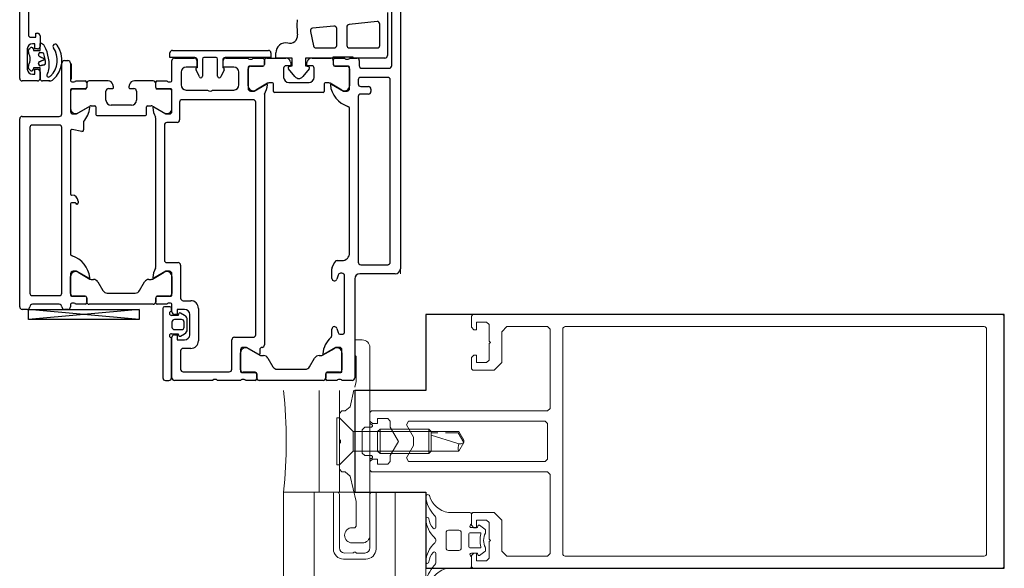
# Model space of a CAD drawing. Header units: millimetres. Extents: x -2286 to 43533, y -13832 to 14981.
# Tile 46 of 77: x 16641 to 16835, y -4944 to -4836. Entities that reach past the tile are written whole.
import ezdxf

# ---------------------------------------------------------------- set-up
doc = ezdxf.new("R2010")
doc.units = ezdxf.units.MM
doc.linetypes.add('IMPORT-GEN3', pattern=[6.25, 4.75, -1.5])
for name, color, linetype, lineweight in [('A-DETL-GENF', 92, 'Continuous', 18), ('A-DOOR', 31, 'Continuous', 25), ('A-GLAZ-CURT', 52, 'Continuous', 18), ('A-GLAZ-CWMG', 51, 'Continuous', 18), ('G-IMPT', 8, 'Continuous', 18)]:
    doc.layers.add(name, color=color, linetype=linetype, lineweight=lineweight)

# ---------------------------------------------------------------- blocks, each defined once
blk = doc.blocks.new('Schueco_FWS_ADS-75-SimplySmart_inw_Family-02 - FWS SI insert unit 90-1646359-4_piętro II PT - projektowany')
at = {"layer": 'A-DETL-GENF'}
blk.add_line((747, -9), (-747, -9), dxfattribs=at)
at = {"layer": 'A-DOOR'}
for p, q in [((-753.5, 66), (-716.5, 66)), ((-754, 42.49), (-756, 64.3)), ((-754, 64.5), (-754, 65.5)), ((-716, 65.5), (-716, 58.2)), ((-709, 62.5), (-709, 65.5)), ((-706.88, 63.97), (-706.64, 64.21)), ((-702.7, 64.5), (-706.7, 64.5)), ((-706.43, 64.3), (-706.13, 64.3)), ((-703.27, 64.3), (-702.97, 64.3)), ((-702.76, 64.21), (-702.52, 63.97)), ((-687, 64.3), (-699.9, 64.3)), ((-753, 58.2), (-753, 63.5)), ((-751.3, 63.5), (-751.3, 58.2)), ((-718.2, 64), (-750.8, 64)), ((-717.7, 58.2), (-717.7, 63.5)), ((-707.2, 62), (-708.5, 62)), ((-700.1, 62), (-702.2, 62)), ((-754, 56.5), (-754, 57.2)), ((-750.8, 57.7), (-718.2, 57.7)), ((-715.5, 57.7), (-705.5, 57.7)), ((-705, 57.2), (-705, 56.5)), ((-753, 56), (-753.5, 56)), ((-753, 53.1), (-753, 55)), ((-752.8, 55.28), (-752.8, 55.72)), ((-751.41, 55.8), (-751.41, 53.1)), ((-751.4, 53.09), (-751.4, 55.49)), ((-747, 56), (-751.21, 56)), ((-750.9, 55.99), (-747.56, 55.99)), ((-746.69, 54.49), (-748.03, 52.16)), ((-733.2, 56), (-743, 56)), ((-732.7, 54.5), (-733.05, 54.5)), ((-731.5, 55.8), (-731.5, 55.7)), ((-718.86, 56), (-731.3, 56)), ((-718.94, 53.76), (-718.57, 55.64)), ((-715.31, 54.49), (-713.97, 52.16)), ((-710.79, 56), (-715, 56)), ((-711.1, 55.99), (-714.44, 55.99)), ((-710.6, 53.09), (-710.6, 55.49)), ((-710.59, 53.1), (-710.59, 55.8)), ((-709.2, 55.72), (-709.2, 55.28)), ((-705.5, 56), (-709, 56)), ((-709, 55), (-709, 53.1)), ((-708.65, 55.8), (-705.65, 55.8)), ((-751.71, 52.8), (-752.7, 52.8)), ((-752.5, 52.79), (-751.7, 52.79)), ((-717, 53.4), (-718.64, 53.4)), ((-709.5, 52.79), (-710.3, 52.79)), ((-709.3, 52.8), (-710.29, 52.8)), ((-753, 39.71), (-753, 52.29)), ((-748.6, 50.6), (-750.3, 49.62)), ((-748.1, 51.91), (-748.1, 51.47)), ((-715.8, 50.8), (-715.8, 41.2)), ((-714.1, 51), (-715.6, 51)), ((-713.9, 51.91), (-713.9, 51.2)), ((-709, 48.59), (-709, 52.29)), ((-750.8, 48.75), (-750.8, 43.25)), ((-712.8, 49), (-711, 49)), ((-710.5, 48.5), (-710.5, 47.75)), ((-713.8, 44), (-713.8, 48)), ((-710.19, 47.51), (-709.74, 47.63)), ((-711, 43), (-712.8, 43)), ((-710.5, 44.25), (-710.5, 43.5)), ((-709.74, 44.37), (-710.19, 44.49)), ((-709, 39.71), (-709, 43.41)), ((-750.3, 42.38), (-748.6, 41.4)), ((-715.6, 41), (-714.1, 41)), ((-713.9, 40.8), (-713.9, 40.09)), ((-753, 37), (-753, 38.9)), ((-752.7, 39.2), (-751.71, 39.2)), ((-751.7, 39.21), (-752.5, 39.21)), ((-751.41, 38.9), (-751.41, 36.2)), ((-751.4, 36.51), (-751.4, 38.91)), ((-748.1, 40.53), (-748.1, 40.09)), ((-748.03, 39.84), (-746.69, 37.51)), ((-745.67, 39.2), (-716.33, 39.2)), ((-713.97, 39.84), (-715.31, 37.51)), ((-710.6, 36.51), (-710.6, 38.91)), ((-710.59, 36.2), (-710.59, 38.9)), ((-710.3, 39.21), (-709.5, 39.21)), ((-710.29, 39.2), (-709.3, 39.2)), ((-709, 38.9), (-709, 37)), ((-768, 37.3), (-768, 36.6)), ((-753.8, 37.8), (-767.5, 37.8)), ((-753.5, 36.4), (-753.5, 37.5)), ((-744.8, 37), (-744.8, 34.8)), ((-717.7, 37.5), (-744.3, 37.5)), ((-717.2, 35), (-717.2, 37)), ((-768, 28), (-768, 35.5)), ((-767.5, 36.1), (-759.6, 36.1)), ((-767.5, 36), (-759.5, 36)), ((-758, 35.5), (-758, 34.1)), ((-756.5, 36), (-757.5, 36)), ((-756, 34.1), (-756, 35.5)), ((-754.5, 36), (-753, 36)), ((-754.4, 36.1), (-753.8, 36.1)), ((-752.8, 36.28), (-752.8, 36.72)), ((-751.21, 36), (-747, 36)), ((-747.56, 36.01), (-750.9, 36.01)), ((-715, 36), (-710.79, 36)), ((-714.44, 36.01), (-711.1, 36.01)), ((-709.2, 36.72), (-709.2, 36.28)), ((-709, 36), (-705, 36)), ((-704.5, 35.5), (-704.5, 31.6)), ((-703, 35.9), (-703, 17)), ((-766.3, 33.8), (-766.3, 24.7)), ((-762.2, 34.3), (-765.8, 34.3)), ((-761.7, 32.3), (-761.7, 33.8)), ((-759.26, 34.29), (-758.81, 33.5)), ((-757.94, 33), (-756.06, 33)), ((-757.5, 33.6), (-756.5, 33.6)), ((-755.19, 33.5), (-754.74, 34.29)), ((-752.3, 33.8), (-752.3, 32.3)), ((-745.3, 34.3), (-751.8, 34.3)), ((-713.2, 34.5), (-716.7, 34.5)), ((-712.7, 20), (-712.7, 34)), ((-710.8, 33.2), (-710.8, 29)), ((-707.3, 34.2), (-709.8, 34.2)), ((-759, 32.5), (-755, 32.5)), ((-708.23, 30.6), (-706.81, 31.26)), ((-753.8, 30.8), (-760.2, 30.8)), ((-708.4, 30.3), (-708.4, 30.33)), ((-704.7, 30), (-708.1, 30)), ((-706.4, 31), (-704.9, 31)), ((-704.4, 27.3), (-704.4, 29.7)), ((-710.8, 28), (-710.8, 23.8)), ((-768, 22.5), (-768, 27)), ((-708.4, 26.67), (-708.4, 26.7)), ((-706.81, 25.74), (-708.23, 26.4)), ((-708.1, 27), (-704.7, 27)), ((-704.9, 26), (-706.4, 26)), ((-704.5, 25.4), (-704.5, 21)), ((-765.8, 24.2), (-760, 24.2)), ((-759.5, 23.7), (-759.5, 20)), ((-768, 19.6), (-768, 21.5)), ((-767.8, 21.78), (-767.8, 22.22)), ((-766.41, 22.3), (-766.41, 19.6)), ((-766.4, 19.59), (-766.4, 21.99)), ((-762, 22.5), (-766.21, 22.5)), ((-765.9, 22.49), (-762.56, 22.49)), ((-709.8, 22.8), (-707.3, 22.8)), ((-761.69, 20.99), (-763.03, 18.66)), ((-759, 19.5), (-713.2, 19.5)), ((-709.47, 17.16), (-710.81, 19.49)), ((-706.29, 21), (-710.5, 21)), ((-709.94, 20.99), (-706.6, 20.99)), ((-706.1, 20.49), (-706.1, 18.09)), ((-706.09, 18.1), (-706.09, 20.8)), ((-704.7, 20.72), (-704.7, 20.28)), ((-704.5, 20), (-704.5, 18.1)), ((-768, 6.21), (-768, 18.79)), ((-766.71, 19.3), (-767.7, 19.3)), ((-767.5, 19.29), (-766.7, 19.29)), ((-763.1, 18.41), (-763.1, 17.97)), ((-761.99, 18.7), (-762.76, 18.7)), ((-711.83, 17.8), (-761, 17.8)), ((-705.8, 17.79), (-705, 17.79)), ((-704.8, 17.8), (-705.79, 17.8)), ((-763.6, 17.1), (-765.3, 16.12)), ((-711.3, 6.2), (-711.3, 15.8)), ((-711.1, 16), (-709.6, 16)), ((-709.4, 16.2), (-709.4, 16.91)), ((-704.5, 17.29), (-704.5, 13.59)), ((-765.8, 15.25), (-765.8, 9.75)), ((-706.5, 14), (-708.3, 14)), ((-709.3, 13), (-709.3, 9)), ((-708.16, 11.77), (-706.64, 13.04)), ((-706, 12.75), (-706, 13.5)), ((-705.24, 12.63), (-705.69, 12.51)), ((-706.64, 8.96), (-708.16, 10.23)), ((-765.3, 8.88), (-763.6, 7.9)), ((-708.3, 8), (-706.5, 8)), ((-706, 8.5), (-706, 9.25)), ((-705.69, 9.49), (-705.24, 9.37)), ((-704.5, 8.41), (-704.5, 4.71)), ((-699.24, 8.72), (-702.1, 8.11)), ((-698.2, 4.1), (-698.64, 8.29)), ((-763.1, 7.03), (-763.1, 6.59)), ((-763.03, 6.34), (-761.69, 4.01)), ((-709.6, 6), (-711.1, 6)), ((-702.5, 7.63), (-702.5, 4.05)), ((-768, 3.5), (-768, 5.4)), ((-767.7, 5.7), (-766.71, 5.7)), ((-766.7, 5.71), (-767.5, 5.71)), ((-766.41, 5.4), (-766.41, 2.7)), ((-766.4, 3.01), (-766.4, 5.41)), ((-759.17, 4.5), (-757.9, 4.5)), ((-747.9, 4.5), (-745.99, 4.5)), ((-745.76, 4.45), (-744.67, 3.89)), ((-710.81, 2.51), (-709.47, 4.84)), ((-709.4, 5.09), (-709.4, 5.8)), ((-706.1, 3.91), (-706.1, 1.51)), ((-706.09, 1.2), (-706.09, 3.9)), ((-705, 4.21), (-705.8, 4.21)), ((-705.79, 4.2), (-704.8, 4.2)), ((-704.5, 3.9), (-704.5, 2)), ((-768, 0.5), (-768, 2.5)), ((-767.8, 2.78), (-767.8, 3.22)), ((-766.21, 2.5), (-762, 2.5)), ((-762.56, 2.51), (-765.9, 2.51)), ((-758.9, 2.8), (-758.9, 2.5)), ((-757.75, 3.52), (-758.55, 3.28)), ((-758.4, 2), (-747.4, 2)), ((-747.25, 3.28), (-748.05, 3.52)), ((-746.9, 2.5), (-746.9, 2.8)), ((-744.4, 3.44), (-744.4, 2.5)), ((-702, 3.55), (-698.69, 3.55)), ((-748, 0), (-767.5, 0)), ((-742.9, 1), (-714.5, 1)), ((-710.5, 1), (-706.29, 1)), ((-706.6, 1.01), (-709.94, 1.01)), ((-704.7, 1.72), (-704.7, 1.28)), ((-704.5, 1), (-704.5, -0.4)), ((-702.5, 1.05), (-702.5, -4.45)), ((-698.38, 1.55), (-702, 1.55)), ((-697.3, -4.4), (-697.88, 1.1)), ((-747, -8), (-747, -1)), ((-745.2, -1.2), (-745.2, -6.5)), ((-712.1, -0.7), (-744.7, -0.7)), ((-711.6, -2.7), (-711.6, -1.2)), ((-710.1, -1.2), (-710.1, -2.7)), ((-708.8, -0.7), (-709.6, -0.7)), ((-708.3, -6.5), (-708.3, -1.2)), ((-706.5, -1.4), (-706.5, -6.8)), ((-705, -0.9), (-706, -0.9)), ((-710.6, -3.2), (-711.1, -3.2)), ((-702, -4.95), (-697.8, -4.95)), ((-744.7, -7), (-708.8, -7)), ((-706, -7.3), (-693.1, -7.3)), ((-695.5, -6.45), (-704, -6.45)), ((-684.5, -9), (-746, -9))]:
    blk.add_line(p, q, dxfattribs=at)
at = {"layer": 'A-DOOR', "flags": 128}
for points in [[(-708.5, 66), (-622, 66), (-622, 62.6), (-623.1, 61.5), (-623.7, 61.5), (-623.7, 63.2)], [(-756, 42.49), (-756, 64.3), (-754, 64.3), (-754, 42.49), (-756, 42.49), (-754, 64.3)], [(-708.5, 62), (-706.4, 62), (-706.4, 63.3), (-706.7, 63.3)], [(-707.7, 63.5), (-707.7, 63), (-706.7, 63), (-706.7, 62.5)], [(-702.7, 63.3), (-703, 63.3), (-703, 62), (-701.6, 62)], [(-702.7, 62.5), (-702.7, 63), (-701.7, 63), (-701.7, 63.5)], [(-700.4, 63.8), (-700.4, 62.8), (-699.6, 62.8), (-699.6, 62.5)], [(-709, 60.06), (-709, 60.15), (-709, 61.5)], [(-747.88, 52.41), (-746.5, 54.8), (-746.5, 55.5)], [(-733.25, 54.7), (-733.25, 54.77), (-733, 55.1), (-733, 55.8)], [(-715.5, 55.5), (-715.5, 54.8), (-714.12, 52.41)], [(-746.5, 36.5), (-746.5, 37.2), (-747.88, 39.59)], [(-714.12, 39.59), (-715.5, 37.2), (-715.5, 36.5)], [(-759, 35.5), (-759, 35), (-760, 35), (-760, 33.5)], [(-758.8, 36.1), (-758.8, 34.8), (-759.08, 34.73)], [(-754.92, 34.73), (-755.2, 34.8), (-755.2, 36.1)], [(-754, 33.5), (-754, 35), (-755, 35), (-755, 35.5)], [(-704.4, 31.5), (-704.4, 36.4), (-703.5, 36.4)], [(-705, 31.1), (-706.3, 31.1), (-706.3, 33.2)], [(-706.3, 23.8), (-706.3, 25.9), (-705, 25.9)], [(-703.5, 16.5), (-704.4, 16.5), (-704.4, 25.5)], [(-762.88, 18.91), (-761.5, 21.3), (-761.5, 22)], [(-711, 20.5), (-711, 19.8), (-709.62, 17.41)], [(-706.16, 12.89), (-706, 12.3), (-704.5, 12.3), (-704.5, 15.55), (-703.5, 15.55)], [(-704.5, -5.95), (-704.5, 0.3), (-704.3, 0.3), (-704.3, 4.3), (-704.5, 4.3), (-704.5, 9.7), (-706, 9.7), (-706.16, 9.11)], [(-761.5, 3), (-761.5, 3.7), (-762.88, 6.09)], [(-709.62, 4.59), (-711, 2.2), (-711, 1.5)]]:
    blk.add_lwpolyline(points, dxfattribs=at)
for points in [[(-705.83, 61.15), (-706, 62.13), (-705.6, 62.27), (-706, 62.13)], [(-705.23, 62.12), (-704.7, 60.99), (-704.17, 62.12), (-704.7, 60.99)], [(-703.8, 62.27), (-703.4, 62.13), (-703.46, 61.49), (-703.4, 62.13)]]:
    blk.add_lwpolyline(points, close=True, dxfattribs=at)
at = {"layer": 'A-DOOR'}
for centre, radius, start, end in [((-753.5, 65.5), 0.5, 90, 180), ((-716.5, 65.5), 0.5, 0, 90), ((-708.5, 65.5), 0.5, 90, 180), ((-753.5, 64.5), 0.5, 180, 270), ((-706.7, 63.5), 1, 90, 180), ((-706.43, 64), 0.3, 90, 135), ((-706.13, 63.8), 0.5, 62.5107, 90), ((-704.7, 66.55), 2.6, 242.5107, 297.4893), ((-703.27, 63.8), 0.5, 90, 117.4893), ((-702.97, 64), 0.3, 45, 90), ((-702.7, 63.5), 1, 0, 90), ((-699.9, 63.8), 0.5, 90, 180), ((-753.5, 63.5), 0.5, 0, 90), ((-750.8, 63.5), 0.5, 90, 180), ((-718.2, 63.5), 0.5, 0, 90), ((-708.5, 62.5), 0.5, 180, 270), ((-707.2, 62.5), 0.5, 270, 360), ((-706.6, 63.69), 0.4, 135, 255.5225), ((-705.5, 61.99), 0.3, 25, 110), ((-705.5, 61.99), 0.3, 25, 110), ((-703.9, 61.99), 0.3, 70, 155), ((-703.9, 61.99), 0.3, 70, 155), ((-702.8, 63.69), 0.4, 284.4775, 45), ((-702.2, 62.5), 0.5, 180, 270), ((-700.1, 62.5), 0.5, 270, 0), ((-708.5, 61.5), 0.5, 90, 180), ((-703.7, 60.29), 5.3, 180, 181.5104), ((-707.94, 60.35), 0.3, 102.6892, 206.8893), ((-707.23, 60.71), 1.1, 206.8893, 223.162), ((-707.9, 60.15), 0.5, 49.3398, 102.6892), ((-706.92, 61.29), 1, 229.3398, 260.8458), ((-705.82, 68.1), 7.9, 260.8458, 297.8642), ((-705.53, 61.21), 0.3, 190, 272.4282), ((-705.53, 61.21), 0.3, 190, 272.4282), ((-705.82, 68.1), 7.2, 272.4282, 278.9885), ((-705.82, 68.1), 7.2, 272.4282, 278.9885), ((-705.82, 68.1), 7.2, 278.9885, 287.4598), ((-705.82, 68.1), 7.2, 278.9885, 287.4598), ((-703.75, 61.52), 0.3, 287.4598, 355), ((-703.75, 61.52), 0.3, 287.4598, 355), ((-702.6, 62), 1, 297.8642, 0), ((-753.5, 58.2), 0.5, 270, 0), ((-750.8, 58.2), 0.5, 180, 270), ((-718.2, 58.2), 0.5, 270, 360), ((-715.5, 58.2), 0.5, 180, 270), ((-708, 60.06), 1, 180, 222.3901), ((-704.91, 62.89), 5.19, 222.3901, 304.8585), ((-704.91, 62.89), 4.29, 223.162, 304.8585), ((-702.2, 59), 0.45, 304.8585, 124.8585), ((-753.5, 57.2), 0.5, 90, 180), ((-753.5, 56.5), 0.5, 180, 270), ((-705.5, 57.2), 0.5, 0, 90), ((-705.5, 56.5), 0.5, 270, 0), ((-753.1, 55.72), 0.3, 0, 70.5288), ((-753.1, 55.28), 0.3, 289.4712, 0), ((-751.21, 55.8), 0.2, 90, 180), ((-750.9, 55.49), 0.5, 90, 180), ((-748.24, 57.18), 5, 275.6226, 342.2516), ((-747.56, 54.99), 1, 330, 90), ((-747, 55.5), 0.5, 0, 90), ((-743, 55.5), 0.5, 90, 162.2516), ((-733.05, 54.77), 0.2, 135, 180), ((-733.05, 54.7), 0.2, 180, 270), ((-733.2, 55.8), 0.2, 0, 90), ((-732.7, 55.7), 1.2, 270, 0), ((-731.3, 55.8), 0.2, 90, 180), ((-718.86, 55.7), 0.3, 349, 90), ((-715, 55.5), 0.5, 90, 180), ((-714.44, 54.99), 1, 90, 210), ((-711.1, 55.49), 0.5, 0, 90), ((-710.79, 55.8), 0.2, 0, 90), ((-708.9, 55.72), 0.3, 109.4712, 180), ((-708.9, 55.28), 0.3, 180, 250.5288), ((-752.7, 53.1), 0.3, 180, 270), ((-752.5, 52.29), 0.5, 90, 180), ((-751.71, 53.1), 0.3, 270, 0), ((-751.7, 53.09), 0.3, 270, 0), ((-747.76, 52.34), 0.138, 150, 275.6226), ((-718.64, 53.7), 0.3, 169, 270), ((-713.72, 57.17), 5, 228.9748, 263.8593), ((-714.24, 52.34), 0.138, 263.8593, 30), ((-710.3, 53.09), 0.3, 180, 270), ((-710.29, 53.1), 0.3, 180, 270), ((-709.5, 52.29), 0.5, 0, 90), ((-709.3, 53.1), 0.3, 270, 0), ((-749.1, 51.47), 1, 300, 0), ((-747.6, 51.91), 0.5, 150, 180), ((-715.6, 50.8), 0.2, 90, 180), ((-714.1, 51.2), 0.2, 270, 0), ((-714.4, 51.91), 0.5, 0, 30), ((-749.8, 48.75), 1, 120, 180), ((-712.8, 48), 1, 90, 180), ((-711, 48.5), 0.5, 0, 90), ((-710, 48.59), 1, 285, 0), ((-710.25, 47.75), 0.25, 180, 285), ((-749.8, 43.25), 1, 180, 240), ((-712.8, 44), 1, 180, 270), ((-711, 43.5), 0.5, 270, 0), ((-710.25, 44.25), 0.25, 75, 180), ((-710, 43.41), 1, 0, 75), ((-749.1, 40.53), 1, 0, 60), ((-715.6, 41.2), 0.2, 180, 270), ((-714.1, 40.8), 0.2, 0, 90), ((-752.5, 39.71), 0.5, 180, 270), ((-752.7, 38.9), 0.3, 90, 180), ((-751.71, 38.9), 0.3, 360, 90), ((-751.7, 38.91), 0.3, 0, 90), ((-747.6, 40.09), 0.5, 180, 210), ((-747.76, 39.66), 0.138, 84.6714, 210), ((-748.21, 34.82), 5, 62.5097, 84.6714), ((-745.67, 39.7), 0.5, 242.5097, 270), ((-716.33, 39.7), 0.5, 270, 297.4903), ((-713.79, 34.82), 5, 95.3286, 117.4903), ((-714.24, 39.66), 0.138, 330, 95.3286), ((-714.4, 40.09), 0.5, 330, 0), ((-710.3, 38.91), 0.3, 90, 180), ((-710.29, 38.9), 0.3, 90, 180), ((-709.5, 39.71), 0.5, 270, 0), ((-709.3, 38.9), 0.3, 0, 90), ((-767.5, 37.3), 0.5, 90, 180), ((-753.8, 37.5), 0.3, 0, 90), ((-753.1, 36.72), 0.3, 0, 70.5288), ((-747.56, 37.01), 1, 270, 30), ((-744.3, 37), 0.5, 90, 180), ((-717.7, 37), 0.5, 0, 90), ((-714.44, 37.01), 1, 150, 270), ((-708.9, 36.72), 0.3, 109.4712, 180), ((-767.5, 36.6), 0.5, 180, 270), ((-767.5, 35.5), 0.5, 90, 180), ((-759.2, 36.1), 0.4, 0, 180), ((-759.5, 35.5), 0.5, 0, 90), ((-757.5, 35.5), 0.5, 90, 180), ((-756.5, 35.5), 0.5, 0, 90), ((-754.8, 36.1), 0.4, 0, 180), ((-754.5, 35.5), 0.5, 90, 180), ((-753.8, 36.4), 0.3, 270, 0), ((-753.1, 36.28), 0.3, 289.4712, 360), ((-751.21, 36.2), 0.2, 180, 270), ((-750.9, 36.51), 0.5, 180, 270), ((-747, 36.5), 0.5, 270, 0), ((-716.7, 35), 0.5, 180, 270), ((-715, 36.5), 0.5, 180, 270), ((-711.1, 36.51), 0.5, 270, 0), ((-710.79, 36.2), 0.2, 270, 0), ((-708.9, 36.28), 0.3, 180, 250.5288), ((-705, 35.5), 0.5, 0, 90), ((-703.5, 35.9), 0.5, 0, 90), ((-765.8, 33.8), 0.5, 90, 180), ((-762.2, 33.8), 0.5, 0, 90), ((-759, 33.5), 1, 180, 270), ((-759, 34.44), 0.3, 105, 210), ((-757.94, 34), 1, 210, 270), ((-757.5, 34.1), 0.5, 180, 270), ((-756.5, 34.1), 0.5, 270, 0), ((-756.06, 34), 1, 270, 330), ((-755, 33.5), 1, 270, 0), ((-755, 34.44), 0.3, 330, 75), ((-751.8, 33.8), 0.5, 90, 180), ((-745.3, 34.8), 0.5, 270, 0), ((-713.2, 34), 0.5, 0, 90), ((-709.8, 33.2), 1, 90, 180), ((-707.3, 33.2), 1, 0, 90), ((-760.2, 32.3), 1.5, 180, 270), ((-753.8, 32.3), 1.5, 270, 0), ((-706.68, 30.99), 0.3, 21.7118, 115), ((-705, 31.6), 0.5, 270, 0), ((-704.9, 31.5), 0.5, 270, 0), ((-708.1, 30.33), 0.3, 115, 180), ((-708.1, 30.3), 0.3, 180, 270), ((-704.7, 29.7), 0.3, 0, 90), ((-768.52, 27.5), 0.725, 316.3972, 43.6028), ((-710.27, 28.5), 0.725, 136.3972, 223.6028), ((-704.7, 27.3), 0.3, 270, 0), ((-708.1, 26.7), 0.3, 90, 180), ((-708.1, 26.67), 0.3, 180, 245), ((-706.68, 26.01), 0.3, 245, 338.2882), ((-705, 25.4), 0.5, 360, 90), ((-704.9, 25.5), 0.5, 0, 90), ((-765.8, 24.7), 0.5, 180, 270), ((-760, 23.7), 0.5, 360, 90), ((-709.8, 23.8), 1, 180, 270), ((-707.3, 23.8), 1, 270, 0), ((-768.1, 22.22), 0.3, 0, 70.5288), ((-768.1, 21.78), 0.3, 289.4712, 360), ((-766.21, 22.3), 0.2, 90, 180), ((-765.9, 21.99), 0.5, 90, 180), ((-762.56, 21.49), 1, 330, 90), ((-762, 22), 0.5, 0, 90), ((-767.7, 19.6), 0.3, 180, 270), ((-766.71, 19.6), 0.3, 270, 0), ((-766.7, 19.59), 0.3, 270, 0), ((-759, 20), 0.5, 180, 270), ((-713.2, 20), 0.5, 270, 0), ((-710.5, 20.5), 0.5, 90, 180), ((-709.94, 19.99), 1, 90, 210), ((-706.6, 20.49), 0.5, 0, 90), ((-706.29, 20.8), 0.2, 0, 90), ((-704.4, 20.72), 0.3, 109.4712, 180), ((-704.4, 20.28), 0.3, 180, 250.5288), ((-767.5, 18.79), 0.5, 90, 180), ((-764.1, 17.97), 1, 300, 0), ((-762.6, 18.41), 0.5, 150, 180), ((-762.76, 18.84), 0.138, 150, 270), ((-761.99, 18.2), 0.5, 5.7392, 90), ((-761, 18.3), 0.5, 185.7392, 270), ((-711.83, 17.3), 0.5, 62.5097, 90), ((-709.29, 22.18), 5, 242.5097, 264.6714), ((-705.8, 18.09), 0.3, 180, 270), ((-705.79, 18.1), 0.3, 180, 270), ((-705, 17.29), 0.5, 0, 90), ((-704.8, 18.1), 0.3, 270, 0), ((-764.8, 15.25), 1, 120, 180), ((-711.1, 15.8), 0.2, 90, 180), ((-709.74, 17.34), 0.138, 264.6714, 30), ((-709.6, 16.2), 0.2, 270, 0), ((-709.9, 16.91), 0.5, 0, 30), ((-703.5, 17), 0.5, 270, 0), ((-703.5, 13.55), 2, 349.3496, 90), ((-708.3, 13), 1, 90, 180), ((-706.5, 13.5), 0.5, 0, 90), ((-705.5, 13.59), 1, 285, 360), ((-707.52, 11), 1, 130, 230), ((-706.45, 12.81), 0.3, 14.9951, 130), ((-705.75, 12.75), 0.25, 180, 285), ((-700.09, 12.77), 1.5, 164.3113, 275.3952), ((-764.8, 9.75), 1, 180, 240), ((-698.07, -8.63), 20, 86.7837, 95.3952), ((-764.1, 7.03), 1, 0, 60), ((-708.3, 9), 1, 180, 270), ((-706.45, 9.19), 0.3, 230, 345.0049), ((-706.5, 8.5), 0.5, 270, 0), ((-705.75, 9.25), 0.25, 75, 180), ((-705.5, 8.41), 1, 0, 75), ((-702, 7.63), 0.5, 102, 180), ((-699.13, 8.23), 0.5, 6, 102), ((-767.5, 6.21), 0.5, 180, 270), ((-762.6, 6.59), 0.5, 180, 210), ((-762.76, 6.16), 0.138, 84.0801, 210), ((-763.26, 1.33), 5, 41.9139, 84.0801), ((-711.1, 6.2), 0.2, 180, 270), ((-709.6, 5.8), 0.2, 360, 90), ((-767.7, 5.4), 0.3, 90, 180), ((-766.71, 5.4), 0.3, 0, 90), ((-766.7, 5.41), 0.3, 0, 90), ((-762.56, 3.51), 1, 270, 30), ((-759.17, 5), 0.5, 221.9139, 270), ((-757.9, 4), 0.5, 287, 90), ((-747.9, 4), 0.5, 90, 253), ((-745.99, 4), 0.5, 63, 90), ((-744.9, 3.44), 0.5, 360, 63), ((-709.26, -0.18), 5, 95.6226, 162.2516), ((-709.74, 4.66), 0.138, 330, 95.6226), ((-709.9, 5.09), 0.5, 330, 0), ((-705.8, 3.91), 0.3, 90, 180), ((-705.79, 3.9), 0.3, 90, 180), ((-705, 4.71), 0.5, 270, 360), ((-704.8, 3.9), 0.3, 360, 90), ((-702, 4.05), 0.5, 180, 270), ((-698.69, 4.05), 0.5, 270, 6), ((-768.1, 3.22), 0.3, 0, 70.5288), ((-768.1, 2.78), 0.3, 289.4712, 0), ((-766.21, 2.7), 0.2, 180, 270), ((-765.9, 3.01), 0.5, 180, 270), ((-762, 3), 0.5, 270, 0), ((-758.4, 2.8), 0.5, 107, 180), ((-758.4, 2.5), 0.5, 180, 270), ((-747.4, 2.5), 0.5, 270, 0), ((-747.4, 2.8), 0.5, 0, 73), ((-742.9, 2.5), 1.5, 180, 270), ((-709.94, 2.01), 1, 150, 270), ((-704.4, 1.72), 0.3, 109.4712, 180), ((-767.5, 0.5), 0.5, 180, 270), ((-748, -1), 1, 0, 90), ((-714.5, 1.5), 0.5, 270, 342.2516), ((-710.5, 1.5), 0.5, 180, 270), ((-706.6, 1.51), 0.5, 270, 0), ((-706.29, 1.2), 0.2, 270, 0), ((-704.4, 1.28), 0.3, 180, 250.5288), ((-702, 1.05), 0.5, 90, 180), ((-698.38, 1.05), 0.5, 6, 90), ((-744.7, -1.2), 0.5, 90, 180), ((-712.1, -1.2), 0.5, 360, 90), ((-709.6, -1.2), 0.5, 90, 180), ((-708.8, -1.2), 0.5, 360, 90), ((-706, -1.4), 0.5, 90, 180), ((-705, -0.4), 0.5, 270, 0), ((-711.1, -2.7), 0.5, 180, 270), ((-710.6, -2.7), 0.5, 270, 0), ((-702, -4.45), 0.5, 180, 270), ((-697.8, -4.45), 0.5, 270, 6), ((-744.7, -6.5), 0.5, 180, 270), ((-708.8, -6.5), 0.5, 270, 0), ((-706, -6.8), 0.5, 180, 270), ((-704, -5.95), 0.5, 180, 270), ((-746, -8), 1, 180, 270)]:
    blk.add_arc(centre, radius, start, end, dxfattribs=at)
blk = doc.blocks.new('Prostokątny szpros - Słup 105 mm-V13-4_piętro II PT - projektowany')
at = {"layer": 'A-DETL-GENF'}
for p, q in [((-25, 23.3), (-25, 127.5)), ((24.5, 128), (-24.5, 128)), ((25, 23.3), (25, 127.5)), ((22.1, 124.5), (-22.1, 124.5)), ((-22.6, 41.5), (-22.6, 124)), ((22.6, 41.5), (22.6, 124)), ((-22.1, 41), (22.1, 41)), ((-22.6, 38), (-22.1, 38.5)), ((-22.6, 30), (-22.6, 38)), ((-22.1, 38.5), (-6.49, 38.5)), ((-6.49, 38.5), (-5.99, 38)), ((-5.99, 38), (-5.99, 3.3)), ((-3.49, 38), (-3.99, 37.5)), ((-3.99, 37.5), (-3.99, 10.62)), ((3.51, 38), (-3.49, 38)), ((4.01, 37.5), (3.51, 38)), ((4.01, 10.62), (4.01, 37.5)), ((6.01, 38), (6.51, 38.5)), ((6.01, 3.3), (6.01, 38)), ((6.51, 38.5), (22.1, 38.5)), ((22.1, 38.5), (22.6, 38)), ((22.6, 38), (22.6, 30)), ((-21.6, 29), (-22.6, 30)), ((22.6, 30), (21.6, 29)), ((-15.5, 29), (-21.6, 29)), ((-14, 27.5), (-15.5, 29)), ((-14, 23.3), (-14, 27.5)), ((15.51, 29), (14.01, 27.5)), ((14.01, 27.5), (14.01, 23.3)), ((21.6, 29), (15.51, 29)), ((-23.5, 26), (-23, 26.5)), ((-23.5, 24), (-23.5, 26)), ((-23, 26.5), (-19.75, 26.5)), ((-19.75, 26.5), (-19.5, 26.75)), ((-19.5, 26.75), (-19.25, 26.5)), ((-19.25, 26.5), (-16, 26.5)), ((-16, 26.5), (-15.5, 26)), ((-15.5, 26), (-15.5, 24)), ((15.51, 26), (16.01, 26.5)), ((15.51, 24), (15.51, 26)), ((16.01, 26.5), (19.26, 26.5)), ((19.26, 26.5), (19.51, 26.75)), ((19.51, 26.75), (19.76, 26.5)), ((19.76, 26.5), (23.01, 26.5)), ((23.01, 26.5), (23.51, 26)), ((23.51, 26), (23.51, 24)), ((-25, 23.3), (-24.7, 23)), ((-22, 24), (-23.5, 24)), ((-22.5, 23), (-22, 23.5)), ((-22, 23.5), (-22, 24)), ((-15.5, 24), (-17, 24)), ((-17, 24), (-17, 23.5)), ((-17, 23.5), (-16.5, 23)), ((-14.3, 23), (-14, 23.3)), ((14.01, 23.3), (14.31, 23)), ((17.01, 24), (15.51, 24)), ((16.51, 23), (17.01, 23.5)), ((17.01, 23.5), (17.01, 24)), ((23.51, 24), (22, 24)), ((22, 24), (22, 23.5)), ((22, 23.5), (22.5, 23)), ((24.7, 23), (25, 23.3)), ((-24.7, 23), (-22.5, 23)), ((-16.5, 23), (-14.3, 23)), ((14.31, 23), (16.51, 23)), ((22.5, 23), (24.7, 23)), ((-3.99, 10.62), (-3.24, 10.18)), ((-3.24, 10.18), (-0.79, 11.6)), ((-0.79, 11.6), (0.81, 11.6)), ((0.81, 11.6), (3.26, 10.18)), ((3.26, 10.18), (4.01, 10.62)), ((-2.76, 7), (0, 8.6)), ((0, 8.6), (2.78, 7)), ((-4.49, 6.5), (-3.99, 7)), ((-4.49, 4.5), (-4.49, 6.5)), ((-3.99, 7), (-2.76, 7)), ((2.78, 7), (4.01, 7)), ((4.01, 7), (4.51, 6.5)), ((4.51, 6.5), (4.51, 4.5)), ((-3.49, 4.5), (-4.49, 4.5)), ((-3.49, 3.5), (-3.49, 4.5)), ((4.51, 4.5), (3.51, 4.5)), ((3.51, 4.5), (3.51, 3.5)), ((-5.99, 3.3), (-5.69, 3)), ((-5.69, 3), (-3.99, 3)), ((-3.99, 3), (-3.49, 3.5)), ((3.51, 3.5), (4.01, 3)), ((4.01, 3), (5.71, 3)), ((5.71, 3), (6.01, 3.3))]:
    blk.add_line(p, q, dxfattribs=at)
for centre, start, end in [((-24.5, 127.5), 90, 180), ((24.5, 127.5), 0, 90), ((-22.1, 124), 90, 180), ((22.1, 124), 0, 90), ((-22.1, 41.5), 180, 270), ((22.1, 41.5), 270, 0)]:
    blk.add_arc(centre, 0.5, start, end, dxfattribs=at)
at = {"layer": 'G-IMPT'}
for p, q in [((-0.24, 21.5), (-0.46, 20.97)), ((1.22, 15.1), (-0.35, 20.11)), ((-20, -0.5), (-20, 1.5)), ((20, 1.5), (20, 0)), ((1.93, -0.29), (-1.93, -0.29)), ((-10, -3), (10, -3)), ((-10, -14), (-10, -7))]:
    blk.add_line(p, q, dxfattribs=at)
at = {"layer": 'G-IMPT', "flags": 128}
for points in [[(4.64, -3), (4.64, -3.5), (-4.64, -3.5), (-4.64, -3), (4.64, -3), (1.93, -0.29), (1.93, 4.5), (1.93, 13.5), (1.94, 15.1), (1.94, 20.52), (0.24, 21.5), (-0.24, 21.5), (-1.94, 20.52), (-1.94, 15.1), (1.94, 15.1), (2.41, 14.6), (2.41, 13.5), (2.41, 5), (-2.4, 5), (-2.4, 13.5), (-2.4, 14.6), (2.4, 14.6)], [(-2.4, 14.6), (-1.93, 15.1), (-1.93, 13.5), (-1.93, 4.5), (1.94, 4.5), (2.4, 5)], [(-4.64, -3), (-1.93, -0.29), (-1.93, 4.5), (-2.4, 5)], [(-18.5, 3), (-3.59, 3), (-3.39, 3.15), (-3.34, 3.35), (-3.15, 3.5), (-3, 3.5), (-2.8, 3.3), (-2.8, 2), (-2.3, 1.5), (-1.93, 1.5), (1.93, 1.5), (2.3, 1.5), (2.8, 2), (2.8, 3.3), (3, 3.5), (3.15, 3.5), (3.34, 3.35), (3.39, 3.15), (3.59, 3), (18.5, 3)], [(-10, 3), (10, 3), (10, 0)], [(10, -3), (-10, -3), (-10, 3)], [(10.06, -0.15), (6.83, -0.91), (6, -1.9), (6, -2.5), (5.5, -3), (0.55, -3), (0.34, -2.91), (0.21, -2.79), (-0.21, -2.79), (-0.34, -2.91), (-0.55, -3), (-5.5, -3), (-6, -2.5), (-6, -1.9), (-6.83, -0.91), (-11.83, 0.27), (-12.17, 0.3), (-16.7, 0.3), (-17, 0), (-17, -0.5)], [(17, 0), (16.7, 0.3), (12.17, 0.3), (11.83, 0.27), (10.69, 0)], [(10, -7), (-10, -7), (-10, -3)]]:
    blk.add_lwpolyline(points, dxfattribs=at)
at = {"layer": 'G-IMPT', "linetype": 'IMPORT-GEN3', "flags": 128}
blk.add_lwpolyline([(-0.24, 21.5), (1.7, 20.38), (1.7, 15.1)], dxfattribs=at)
at = {"layer": 'G-IMPT'}
for centre, radius, start, end in [((-1.24, 22.21), 1.83, 247.4798, 294.8131), ((0.98, 20.72), 1.46, 170, 204.7886), ((-18.5, 1.5), 1.5, 90, 180), ((18.5, 1.5), 1.5, 360, 90), ((-18.5, -0.5), 1.5, 180, 0), ((0, -113.75), 100.25, 84.2752, 95.7248)]:
    blk.add_arc(centre, radius, start, end, dxfattribs=at)
blk = doc.blocks.new('Prostokątny szpros - Słup Aluprof MB-SR50N EFEKT Ug_1_0-V15-4_piętro II PT - projektowany')
at = {"layer": 'A-GLAZ-CWMG', "lineweight": 25}
for p, q in [((-24.996044, 14), (-24.996044, 128)), ((-24.996044, 128), (25.003956, 128)), ((25.003956, 128), (25.003956, 14)), ((-9.99, 14), (-24.996044, 14)), ((-9.99, 0), (-9.99, 14)), ((25.003956, 14), (10.01, 14)), ((10.01, 14), (10.01, 0)), ((10.01, 0), (-9.99, 0))]:
    blk.add_line(p, q, dxfattribs=at)
blk = doc.blocks.new('Aluprof szyba Ug_1_0 - Aluprof szyba Ug_1_0-1612150-4_piętro II PT - projektowany')
at = {"layer": 'A-GLAZ-CURT'}
for p, q in [((170, 14), (-170, 14)), ((170, -14), (170, 14)), ((-170, 8), (170, 8)), ((-170, -8), (170, -8)), ((-170, -14), (170, -14))]:
    blk.add_line(p, q, dxfattribs=at)
at = {"layer": 'G-IMPT'}
for p, q in [((159, 3), (169.5, 3)), ((169.5, -3), (159, -3)), ((157.91, -16), (156.27, -16)), ((164.72, -16), (163.08, -16)), ((155, -18.48), (155, -22.7)), ((158.5, -18.5), (158.5, -20.5)), ((162, -18), (159, -18)), ((162.5, -20.5), (162.5, -18.5)), ((166, -22.7), (166, -18.48)), ((159, -21), (162, -21)), ((155.3, -23), (157.18, -23)), ((159, -22.7), (159, -24.68)), ((161.8, -22.5), (159.2, -22.5)), ((162, -24.68), (162, -22.7)), ((163.82, -23), (165.7, -23)), ((157.53, -24.6), (158.28, -25.67)), ((162.71, -25.67), (163.46, -24.6)), ((158.53, -25.8), (158.92, -25.8)), ((162.07, -25.8), (162.46, -25.8))]:
    blk.add_line(p, q, dxfattribs=at)
at = {"layer": 'G-IMPT', "flags": 128}
for points in [[(170, 3.5), (170, 4), (170, 8), (149.32, 8)], [(149.32, -8), (170, -8), (170, -4), (170, -3.5)], [(158.14, 0.14), (158.06, 0.22), (158, 2)], [(158, -2), (158, -0.37), (158.14, -0.14)], [(158, -23), (158, -24.2), (157.64, -24.29)], [(163.35, -24.29), (163, -24.2), (163, -23)]]:
    blk.add_lwpolyline(points, dxfattribs=at)
for points in [[(158.8, 4.2), (169.8, 4.2)], [(156.8, -2.2), (156.8, 2.2)], [(169.8, -4.2), (158.8, -4.2)]]:
    blk.add_lwpolyline(points, close=True, dxfattribs=at)
at = {"layer": 'G-IMPT'}
for centre, radius, start, end in [((158.8, 2.2), 2, 90, 180), ((158.8, 2.2), 2, 90, 180), ((169.8, 4), 0.2, 0, 90), ((169.8, 4), 0.2, 360, 90), ((159, 2), 1, 90, 180), ((169.5, 3.5), 0.5, 270, 0), ((158.2, 0.37), 0.2, 180, 225), ((158, 0), 0.2, 315, 45), ((158.2, -0.37), 0.2, 135, 180), ((158.8, -2.2), 2, 180, 270), ((158.8, -2.2), 2, 180, 270), ((159, -2), 1, 180, 270), ((169.5, -3.5), 0.5, 0, 90), ((169.8, -4), 0.2, 270, 0), ((169.8, -4), 0.2, 270, 0), ((150.61, -19.04), 4.42, 7.3451, 75.9551), ((151.25, -20.21), 6.24, 46.7817, 83.2497), ((156.26, -14.3), 0.3, 89.891, 269.891), ((155.94, -19.59), 5.59, 43.2152, 86.7025), ((155.87, -17.82), 3.24, 45.9581, 83.0951), ((157.92, -15.7), 0.3, 269.4976, 45.9581), ((165.05, -19.59), 5.59, 93.2975, 136.7848), ((163.08, -15.7), 0.3, 134.0419, 270.5024), ((165.12, -17.82), 3.24, 96.9049, 134.0419), ((164.73, -14.3), 0.3, 270.109, 90.109), ((169.74, -20.21), 6.24, 96.7503, 133.2183), ((170.38, -19.04), 4.42, 104.0449, 172.6549), ((169.11, -14.4), 0.401, 299.3457, 105.4538), ((156.27, -15), 1, 221.498, 269.891), ((160.45, -15.51), 0.5, 209.5294, 274.8894), ((160.54, -15.51), 0.5, 265.1106, 330.4706), ((164.72, -15), 1, 270.109, 318.502), ((159, -18.5), 0.5, 90, 180), ((162, -18.5), 0.5, 0, 90), ((159, -20.5), 0.5, 180, 270), ((162, -20.5), 0.5, 270, 0), ((155.3, -22.7), 0.3, 180, 270), ((157.18, -22.7), 0.3, 270, 330), ((157.7, -23), 0.3, 0, 150), ((159.2, -22.7), 0.2, 90, 180), ((161.8, -22.7), 0.2, 0, 90), ((163.3, -23), 0.3, 30, 180), ((163.82, -22.7), 0.3, 210, 270), ((165.7, -22.7), 0.3, 270, 360), ((157.7, -24.49), 0.2, 105, 215), ((159.2, -24.68), 0.2, 180, 284.4775), ((160.5, -29.34), 4.64, 74.3781, 105.6219), ((161.8, -24.68), 0.2, 255.5225, 0), ((163.3, -24.49), 0.2, 325, 75), ((158.53, -25.5), 0.3, 215, 270), ((158.92, -25.5), 0.3, 270, 296.888), ((160.5, -28.4), 3, 61.3165, 118.6835), ((162.07, -25.5), 0.3, 243.112, 270), ((162.46, -25.5), 0.3, 270, 325)]:
    blk.add_arc(centre, radius, start, end, dxfattribs=at)

msp = doc.modelspace()

# ---------------------------------------------------------------- block references
at = {"layer": 'A-DOOR', "rotation": 89.99999999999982}
msp.add_blockref('Schueco_FWS_ADS-75-SimplySmart_inw_Family-02 - FWS SI insert unit 90-1646359-4_piętro II PT - projektowany', (16707.26, -4138.76), dxfattribs=at)
at = {"layer": 'A-GLAZ-CURT', "rotation": 89.99999999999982}
msp.add_blockref('Aluprof szyba Ug_1_0 - Aluprof szyba Ug_1_0-1612150-4_piętro II PT - projektowany', (16707.26, -5098.76), dxfattribs=at)
at = {"layer": 'A-GLAZ-CWMG', "extrusion": (0, 0, -1), "rotation": 90.0000000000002}
for name in ['Prostokątny szpros - Słup 105 mm-V13-4_piętro II PT - projektowany', 'Prostokątny szpros - Słup Aluprof MB-SR50N EFEKT Ug_1_0-V15-4_piętro II PT - projektowany']:
    msp.add_blockref(name, (-16707.26, -4918.77), dxfattribs=at)

doc.saveas('drawing.dxf')
